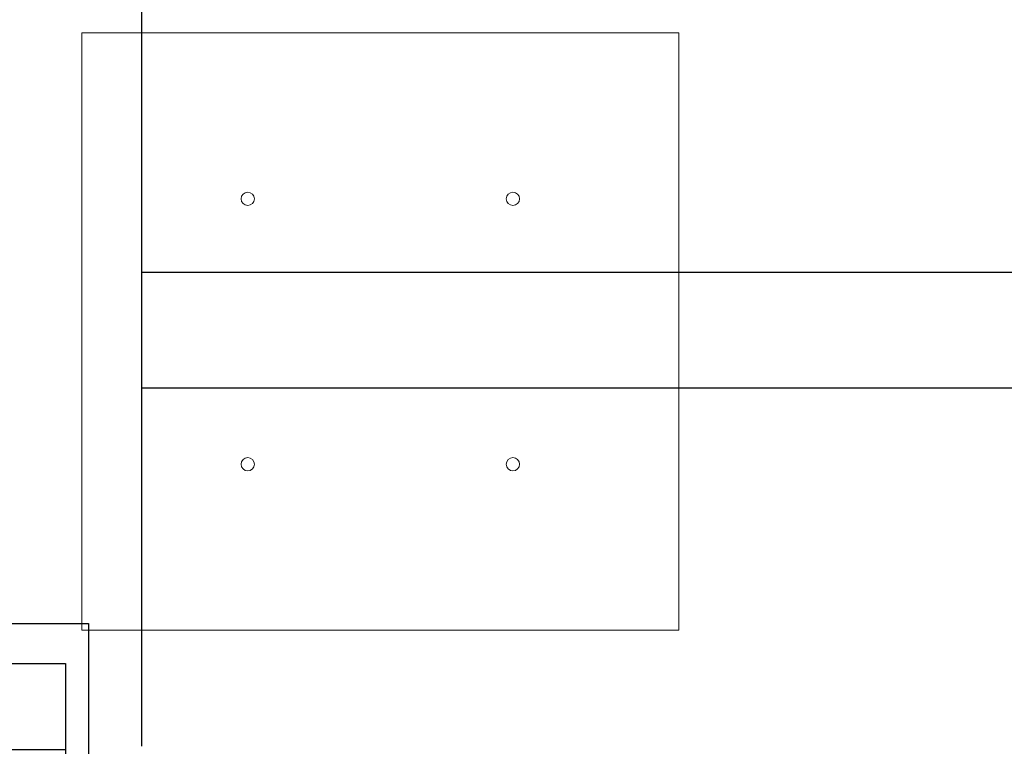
# Model space of a CAD drawing. Header units: centimetres. Extents: x -228435 to 46820, y -89367 to 152985.
# Tile 169 of 256: x -34128 to -31158, y 41250 to 43440. Entities that reach past the tile are written whole.
import ezdxf

# ---------------------------------------------------------------- set-up
doc = ezdxf.new("R2010")
doc.units = ezdxf.units.CM
doc.header["$LTSCALE"] = 50
doc.linetypes.add('Kondygnacja  -0_5$0$HIDDEN', pattern=[9.525, 6.35, -3.175])
doc.linetypes.add('Kondygnacja  -0_5$0$HIDDEN2', pattern=[4.7625, 3.175, -1.5875])
for name, color, linetype in [('Kondygnacja  -0_5$0$ARCH_KONSTR_POWYŻEJ RZUTU', 8, 'Kondygnacja  -0_5$0$HIDDEN'), ('Kondygnacja  -0_5$0$ARCH_KONSTR_POWYŻEJ RZUTU_IST', 8, 'Kondygnacja  -0_5$0$HIDDEN2'), ('Kondygnacja  -0_5$0$ARCH_KONSTRUKCJA_NIEWIDOCZNA', 8, 'Continuous'), ('Kondygnacja  -0_5$0$ARCH_OKŁADZINA', 8, 'Continuous'), ('Kondygnacja  -0_5$0$ARCH_SŁUPY', 8, 'Continuous')]:
    doc.layers.add(name, color=color, linetype=linetype)
doc.layers.add('SU Lampy kwadratowe  -05$0$ARCH_SUFITY_PODWIESZANE', color=8, linetype='Continuous', lineweight=9)
pattern_1 = [(45, (-1133.3117, -3177.9858), (-0.6735192, 0.6735192), [])]

# ---------------------------------------------------------------- blocks, each defined once
blk = doc.blocks.new('SU Lampy kwadratowe  -05$0$moduł sufitu')
at = {"layer": 'SU Lampy kwadratowe  -05$0$ARCH_SUFITY_PODWIESZANE'}
blk.add_lwpolyline([(60, -360), (240, -360), (240, -540), (60, -540)], close=True, dxfattribs=at)
for centre in [(110, -410), (190, -410), (110, -490), (190, -490)]:
    blk.add_circle(centre, 2, dxfattribs=at)
blk = doc.blocks.new('SU Lampy kwadratowe  -05')
at = {"layer": 'SU Lampy kwadratowe  -05$0$ARCH_SUFITY_PODWIESZANE'}
blk.add_blockref('SU Lampy kwadratowe  -05$0$moduł sufitu', (8660, 9200), dxfattribs=at)
blk = doc.blocks.new('Kondygnacja  -0_5$0$słup_kwadrat')
at = {"layer": 'Kondygnacja  -0_5$0$ARCH_SŁUPY', "lineweight": 40}
h = blk.add_hatch(dxfattribs=at)
h.set_pattern_fill('ANSI31', color=256, scale=0.3, style=0)
h.set_pattern_definition(pattern_1)
h.paths.add_polyline_path([(36, 34), (39, 34), (39, 84), (36, 84)])
h = blk.add_hatch(dxfattribs=at)
h.set_pattern_fill('ANSI31', color=256, scale=0.3, style=0)
h.set_pattern_definition(pattern_1)
h.paths.add_polyline_path([(89, 34), (92, 34), (92, 84), (89, 84)])
h = blk.add_hatch(dxfattribs=at)
h.set_pattern_fill('ANSI31', color=256, scale=0.3, style=0)
h.set_pattern_definition(pattern_1)
h.paths.add_polyline_path([(89, 80), (89, 83), (39, 83), (39, 80)])
h = blk.add_hatch(dxfattribs=at)
h.set_pattern_fill('ANSI31', color=256, scale=0.3, style=0)
h.set_pattern_definition(pattern_1)
h.paths.add_polyline_path([(89, 57.5), (89, 60.5), (39, 60.5), (39, 57.5)])
h = blk.add_hatch(dxfattribs=at)
h.set_pattern_fill('ANSI31', color=256, scale=0.3, style=0)
h.set_pattern_definition(pattern_1)
h.paths.add_polyline_path([(89, 35), (89, 38), (39, 38), (39, 35)])
at = {"layer": 'Kondygnacja  -0_5$0$ARCH_KONSTRUKCJA_NIEWIDOCZNA'}
blk.add_lwpolyline([(119, 109), (119, 9), (9, 9), (9, 109)], close=True, dxfattribs=at)
for points in [[(36, 109), (36, 84)], [(39, 109), (39, 84)], [(62.5, 109), (62.5, 83)], [(65.5, 109), (65.5, 83)], [(89, 109), (89, 84)], [(92, 109), (92, 84)], [(9, 83), (36, 83)], [(92, 83), (119, 83)], [(9, 80), (36, 80)], [(92, 80), (119, 80)], [(9, 60.5), (36, 60.5)], [(92, 60.5), (119, 60.5)], [(9, 57.5), (36, 57.5)], [(92, 57.5), (119, 57.5)], [(9, 38), (36, 38)], [(92, 38), (119, 38)], [(9, 35), (36, 35)], [(36, 34), (36, 9)], [(39, 34), (39, 9)], [(62.5, 35), (62.5, 9)], [(65.49, 35), (65.49, 9)], [(89, 34), (89, 9)], [(92, 35), (119, 35)], [(92, 34), (92, 9)]]:
    blk.add_lwpolyline(points, dxfattribs=at)
at = {"layer": 'Kondygnacja  -0_5$0$ARCH_OKŁADZINA'}
blk.add_lwpolyline([(2, 121), (126, 121), (126, -3), (2, -3)], close=True, dxfattribs=at)
at = {"layer": 'Kondygnacja  -0_5$0$ARCH_SŁUPY', "lineweight": 40}
for p, q in [((39, 60.5), (89, 60.5)), ((89, 57.5), (39, 57.5))]:
    blk.add_line(p, q, dxfattribs=at)
at = {"layer": 'Kondygnacja  -0_5$0$ARCH_SŁUPY', "lineweight": 50, "const_width": 3}
blk.add_lwpolyline([(28.5, 94.5), (99.5, 94.5), (99.5, 23.5), (28.5, 23.5)], close=True, dxfattribs=at)
at = {"layer": 'Kondygnacja  -0_5$0$ARCH_SŁUPY', "lineweight": 40}
for points in [[(36, 84), (39, 84), (39, 34), (36, 34)], [(89, 84), (92, 84), (92, 34), (89, 34)]]:
    blk.add_lwpolyline(points, close=True, dxfattribs=at)
for points in [[(89, 83), (39, 83)], [(39, 80), (89, 80)], [(89, 38), (39, 38)], [(39, 35), (89, 35)]]:
    blk.add_lwpolyline(points, dxfattribs=at)
blk = doc.blocks.new('Kondygnacja  -0_5$0$konstrukcja istniejąca -0.5')
at = {"layer": 'Kondygnacja  -0_5$0$ARCH_KONSTR_POWYŻEJ RZUTU_IST', "ltscale": 10}
blk.add_lwpolyline([(8738, 9775), (8738, 8625)], dxfattribs=at)
at = {"layer": 'Kondygnacja  -0_5$0$ARCH_KONSTR_POWYŻEJ RZUTU_IST', "ltscale": 10, "elevation": 0}
for points in [[(8738, 8767.89), (9782, 8767.89)], [(9782, 8732.89), (8738, 8732.89)]]:
    blk.add_lwpolyline(points, dxfattribs=at)

msp = doc.modelspace()

# ---------------------------------------------------------------- block references
at = {"layer": 'Kondygnacja  -0_5$0$ARCH_KONSTR_POWYŻEJ RZUTU', "xscale": 10, "yscale": 10, "zscale": 10}
msp.add_blockref('Kondygnacja  -0_5$0$konstrukcja istniejąca -0.5', (-121140, -45000), dxfattribs=at)
at = {"layer": 'Kondygnacja  -0_5$0$ARCH_SŁUPY', "xscale": 10, "yscale": 10, "zscale": 10}
msp.add_blockref('Kondygnacja  -0_5$0$słup_kwadrat', (-35180, 40410), dxfattribs=at)
at = {"layer": 'SU Lampy kwadratowe  -05$0$ARCH_SUFITY_PODWIESZANE', "xscale": 10, "yscale": 10, "zscale": 10}
msp.add_blockref('SU Lampy kwadratowe  -05', (-121140, -45000), dxfattribs=at)

doc.saveas('drawing.dxf')
